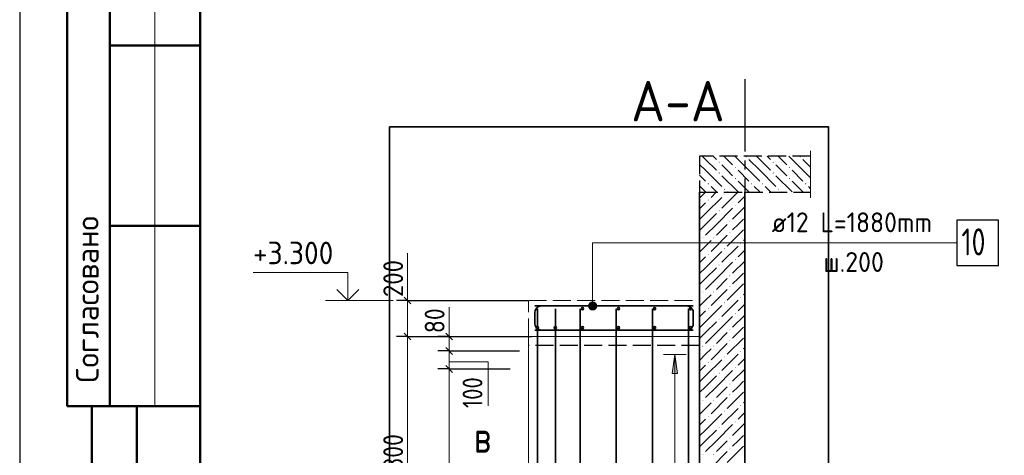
# Model space of a CAD drawing. Header units: millimetres. Extents: x 0 to 50400, y 0 to 35640.
# Tile 2 of 25: x 0 to 13105, y 10146 to 15944. Entities that reach past the tile are written whole.
import ezdxf

# ---------------------------------------------------------------- set-up
doc = ezdxf.new("R2010")
doc.units = ezdxf.units.MM
doc.linetypes.add('______2', pattern=[324, 240, -84])
doc.linetypes.add('______5', pattern=[1320, 960, -120, 120, -120])
for name, color, linetype, lineweight in [('Standard', 7, 'Continuous', 25), ('Высотные отметки', 7, 'Continuous', 25), ('ЖБ Перекрытие верхний уровень', 7, 'Continuous', 35), ('ЖБ Пилон', 7, 'Continuous', 35), ('ЖБ Стена верхний уровень', 7, 'Continuous', 35), ('Заголовок чертежа', 7, 'Continuous', 25), ('Общий02', 7, 'Continuous', 18), ('Позиционная метка линия выноска', 7, 'Continuous', 13), ('Размерная линия_ общее', 7, 'Continuous', 13), ('Сечения символ', 7, 'Continuous', 25)]:
    doc.layers.add(name, color=color, linetype=linetype, lineweight=lineweight)
for name, color, linetype, true_color in [('Оси', 7, '______5', 0x656565), ('Стена ДОП П-обр. неравн', 7, 'Continuous', 0xa0a0a0), ('Стена фоновая арматура Х1', 7, '______2', 0xa0a0a0)]:
    doc.layers.add(name, color=color, linetype=linetype, true_color=true_color)
doc.layers.add('Размерная выноска', color=7, linetype='Continuous')
doc.styles.add('ISOCPEUR', font='txt')

msp = doc.modelspace()

# ---------------------------------------------------------------- hatches: boundary and pattern name
at = {"layer": 'ЖБ Перекрытие верхний уровень', "linetype": 'Continuous', "lineweight": 18, "transparency": 33554687}
for points in [[(9302, 14047), (9309, 14055), (9317, 14047), (9309, 14039)], [(9662, 14119), (9669, 14127), (9677, 14119), (9669, 14111)], [(10022, 14047), (10029, 14055), (10037, 14047), (10029, 14039)], [(10382, 14119), (10389, 14127), (10397, 14119), (10389, 14111)], [(9302, 13903), (9309, 13911), (9317, 13903), (9309, 13895)], [(9518, 13975), (9525, 13983), (9533, 13975), (9525, 13967)], [(10022, 13903), (10029, 13911), (10037, 13903), (10029, 13895)], [(10238, 13975), (10245, 13983), (10253, 13975), (10245, 13967)], [(9158, 13759), (9165, 13767), (9173, 13759), (9165, 13751)], [(9518, 13831), (9525, 13839), (9533, 13831), (9525, 13823)], [(9734, 13759), (9741, 13767), (9749, 13759), (9741, 13751)], [(9878, 13759), (9885, 13767), (9893, 13759), (9885, 13751)], [(10238, 13831), (10245, 13839), (10253, 13831), (10245, 13823)], [(10454, 13759), (10461, 13767), (10469, 13759), (10461, 13751)], [(9374, 13687), (9381, 13695), (9389, 13687), (9381, 13679)], [(10094, 13687), (10101, 13695), (10109, 13687), (10101, 13679)]]:
    msp.add_hatch(color=7, dxfattribs=at).paths.add_polyline_path(points, flags=16)
at = {"layer": 'ЖБ Пилон', "linetype": 'Continuous', "lineweight": 18, "transparency": 33554687}
for points in [[(9159, 13543), (9165, 13549), (9171, 13543), (9165, 13537)], [(9375, 13615), (9381, 13621), (9387, 13615), (9381, 13609)], [(9303, 13399), (9309, 13405), (9315, 13399), (9309, 13393)], [(9519, 13471), (9525, 13477), (9531, 13471), (9525, 13465)], [(9447, 13255), (9453, 13261), (9459, 13255), (9453, 13249)], [(9447, 13111), (9453, 13117), (9459, 13111), (9453, 13105)], [(9087, 13039), (9093, 13045), (9099, 13039), (9093, 13033)], [(9231, 13039), (9237, 13045), (9243, 13039), (9237, 13033)], [(9375, 12895), (9381, 12901), (9387, 12895), (9381, 12889)], [(9591, 12967), (9597, 12973), (9603, 12967), (9597, 12961)], [(9159, 12823), (9165, 12829), (9171, 12823), (9165, 12817)], [(9519, 12751), (9525, 12757), (9531, 12751), (9525, 12745)], [(9303, 12679), (9309, 12685), (9315, 12679), (9309, 12673)], [(9447, 12535), (9453, 12541), (9459, 12535), (9453, 12529)], [(9087, 12319), (9093, 12325), (9099, 12319), (9093, 12313)], [(9231, 12319), (9237, 12325), (9243, 12319), (9237, 12313)], [(9447, 12391), (9453, 12397), (9459, 12391), (9453, 12385)], [(9591, 12247), (9597, 12253), (9603, 12247), (9597, 12241)], [(9159, 12103), (9165, 12109), (9171, 12103), (9165, 12097)], [(9375, 12175), (9381, 12181), (9387, 12175), (9381, 12169)], [(9303, 11959), (9309, 11965), (9315, 11959), (9309, 11953)], [(9519, 12031), (9525, 12037), (9531, 12031), (9525, 12025)], [(9447, 11815), (9453, 11821), (9459, 11815), (9453, 11809)], [(9447, 11671), (9453, 11677), (9459, 11671), (9453, 11665)], [(9087, 11599), (9093, 11605), (9099, 11599), (9093, 11593)], [(9231, 11599), (9237, 11605), (9243, 11599), (9237, 11593)], [(9591, 11527), (9597, 11533), (9603, 11527), (9597, 11521)], [(9375, 11455), (9381, 11461), (9387, 11455), (9381, 11449)], [(9159, 11383), (9165, 11389), (9171, 11383), (9165, 11377)], [(9519, 11311), (9525, 11317), (9531, 11311), (9525, 11305)], [(9303, 11239), (9309, 11245), (9315, 11239), (9309, 11233)], [(9447, 11095), (9453, 11101), (9459, 11095), (9453, 11089)], [(9087, 10879), (9093, 10885), (9099, 10879), (9093, 10873)], [(9231, 10879), (9237, 10885), (9243, 10879), (9237, 10873)], [(9447, 10951), (9453, 10957), (9459, 10951), (9453, 10945)], [(9591, 10807), (9597, 10813), (9603, 10807), (9597, 10801)], [(9159, 10663), (9165, 10669), (9171, 10663), (9165, 10657)], [(9375, 10735), (9381, 10741), (9387, 10735), (9381, 10729)], [(9303, 10519), (9309, 10525), (9315, 10519), (9309, 10513)], [(9519, 10591), (9525, 10597), (9531, 10591), (9525, 10585)], [(9447, 10375), (9453, 10381), (9459, 10375), (9453, 10369)], [(9447, 10231), (9453, 10237), (9459, 10231), (9453, 10225)], [(9087, 10159), (9093, 10165), (9099, 10159), (9093, 10153)], [(9231, 10159), (9237, 10165), (9243, 10159), (9237, 10153)]]:
    msp.add_hatch(color=7, dxfattribs=at).paths.add_polyline_path(points, flags=16)
at = {"layer": 'Общий02', "linetype": 'Continuous', "lineweight": 13, "transparency": 33554687}
msp.add_hatch(color=7, dxfattribs=at).paths.add_polyline_path([(8684, 11235), (8720, 11487), (8756, 11235)], flags=16)
at = {"layer": 'Позиционная метка линия выноска', "linetype": 'Continuous', "lineweight": 13, "transparency": 33554687}
for points in [[(7599, 12180), (7653, 12180), (7626, 12188)], [(7572, 12134), (7680, 12134), (7672, 12161)], [(7572, 12134), (7672, 12161), (7580, 12161)], [(7580, 12107), (7680, 12134), (7572, 12134)], [(7580, 12161), (7672, 12161), (7653, 12180)], [(7580, 12161), (7653, 12180), (7599, 12180)], [(7580, 12107), (7672, 12107), (7680, 12134)], [(7599, 12087), (7672, 12107), (7580, 12107)], [(7599, 12087), (7653, 12087), (7672, 12107)], [(7653, 12087), (7599, 12087), (7626, 12080)]]:
    msp.add_hatch(color=7, dxfattribs=at).paths.add_polyline_path(points)

# ---------------------------------------------------------------- linework, layer by layer
at = {"layer": 'Standard', "color": 7, "linetype": 'Continuous', "lineweight": 25, "transparency": 33554687}
msp.add_line((2400, 35040), (2400, 1270), dxfattribs=at)
at = {"layer": 'Standard', "color": 7, "linetype": 'Continuous', "lineweight": 50, "transparency": 33554687}
for p, q in [((632, 18600), (632, 10800)), ((632, 18600), (632, 10800)), ((1200, 18600), (1200, 10800)), ((2400, 15600), (1200, 15600)), ((2400, 13200), (1200, 13200)), ((0, 10800), (7, 10800)), ((632, 10800), (2400, 10800)), ((960, 600), (960, 10800)), ((960, 600), (960, 10800)), ((1560, 600), (1560, 10800))]:
    msp.add_line(p, q, dxfattribs=at)
at = {"layer": 'Standard', "color": 7, "linetype": 'Continuous', "lineweight": 13, "transparency": 33554687}
msp.add_line((1800, 18600), (1800, 10800), dxfattribs=at)
at = {"layer": 'Standard', "color": 7, "linetype": 'Continuous', "lineweight": 25, "transparency": 33554687}
msp.add_lwpolyline([(0, 0), (50400, 0), (50400, 35640), (0, 35640), (0, 0)], close=True, dxfattribs=at)
at = {"layer": 'Standard', "color": 7, "linetype": 'Continuous', "lineweight": 13, "transparency": 33554687}
msp.add_lwpolyline([(50400, 35640), (0, 35640), (0, 0), (50400, 0), (50400, 35640)], dxfattribs=at)
at = {"layer": 'Standard', "color": 7, "linetype": 'Continuous', "lineweight": 50, "transparency": 33554687}
msp.add_lwpolyline([(2400, 35040), (49800, 35040), (49800, 600), (2400, 600), (2400, 35040)], close=True, dxfattribs=at)
at = {"layer": 'Standard', "color": 254, "linetype": 'Continuous', "lineweight": 35, "true_color": 0xc4c4ff, "transparency": 33554687}
msp.add_lwpolyline([(4923, 2111), (10767, 2111), (10767, 14517), (4923, 14517), (4923, 2111)], dxfattribs=at)
at = {"layer": 'Высотные отметки', "color": 7, "linetype": 'Continuous', "lineweight": 35, "transparency": 33554687}
for q in [(4223, 12352), (4223, 12352), (4514, 12352), (4514, 12352)]:
    msp.add_line((4369, 12207), q, dxfattribs=at)
at = {"layer": 'Высотные отметки', "color": 7, "linetype": 'Continuous', "lineweight": 13, "transparency": 33554687}
msp.add_line((4969, 12207), (4069, 12207), dxfattribs=at)
msp.add_line((4969, 12207), (4069, 12207), dxfattribs=at)
msp.add_lwpolyline([(4369, 12207), (4369, 12579), (3109, 12579)], dxfattribs=at)
msp.add_lwpolyline([(4369, 12207), (4369, 12579), (3109, 12579)], dxfattribs=at)
at = {"layer": 'ЖБ Перекрытие верхний уровень', "color": 7, "linetype": '______2', "lineweight": 25, "transparency": 33554687}
for p, q in [((9050, 14127), (9050, 13647)), ((10527, 14127), (9050, 14127)), ((9650, 13647), (10527, 13647))]:
    msp.add_line(p, q, dxfattribs=at)
at = {"layer": 'ЖБ Перекрытие верхний уровень', "color": 9, "linetype": 'Continuous', "lineweight": 18, "true_color": 0xc7c7c7, "transparency": 33554687}
for p, q in [((9129, 14083), (9085, 14127)), ((9129, 14083), (9273, 13939)), ((9229, 14127), (9273, 14083)), ((9373, 14127), (9489, 14011)), ((9705, 13939), (9517, 14127)), ((9705, 14083), (9849, 13939)), ((9849, 14083), (9805, 14127)), ((9849, 14083), (9993, 13939)), ((9949, 14127), (9993, 14083)), ((10093, 14127), (10209, 14011)), ((10425, 13939), (10237, 14127)), ((10425, 14083), (10527, 13982)), ((10527, 14126), (10525, 14127)), ((9050, 14018), (9129, 13939)), ((9129, 13939), (9345, 13723)), ((9417, 13939), (9345, 14011)), ((9489, 13867), (9417, 13939)), ((9561, 13939), (9705, 13795)), ((9705, 13939), (9849, 13795)), ((9849, 13939), (10065, 13723)), ((10137, 13939), (10065, 14011)), ((10209, 13867), (10137, 13939)), ((10281, 13939), (10425, 13795)), ((10425, 13939), (10527, 13838)), ((9050, 13874), (9129, 13795)), ((9345, 13867), (9561, 13651)), ((9561, 13795), (9709, 13647)), ((10065, 13867), (10281, 13651)), ((10281, 13795), (10429, 13647)), ((9129, 13651), (9057, 13723)), ((9133, 13647), (9129, 13651)), ((9201, 13723), (9277, 13647)), ((9417, 13651), (9421, 13647)), ((9849, 13651), (9777, 13723)), ((9853, 13647), (9849, 13651)), ((9921, 13723), (9997, 13647)), ((10137, 13651), (10141, 13647)), ((10527, 13694), (10497, 13723))]:
    msp.add_line(p, q, dxfattribs=at)
at = {"layer": 'ЖБ Перекрытие верхний уровень', "color": 7, "linetype": '______2', "lineweight": 18, "transparency": 33554687}
for p, q in [((6770, 11727), (6770, 12207)), ((6770, 12207), (9050, 12207)), ((9050, 12207), (9050, 11727)), ((9050, 11727), (6770, 11727))]:
    msp.add_line(p, q, dxfattribs=at)
at = {"layer": 'ЖБ Пилон', "color": 7, "linetype": 'Continuous', "lineweight": 35, "transparency": 33554687}
for p, q in [((9050, 13647), (9050, 3903)), ((9650, 3903), (9650, 13647))]:
    msp.add_line(p, q, dxfattribs=at)
at = {"layer": 'ЖБ Пилон', "color": 253, "linetype": '______2', "lineweight": -3, "true_color": 0xababab, "transparency": 33554687}
msp.add_line((9050, 13647), (9650, 13647), dxfattribs=at)
at = {"layer": 'ЖБ Пилон', "color": 251, "linetype": 'Continuous', "lineweight": 18, "true_color": 0x494949, "transparency": 33554687}
for p, q in [((9057, 13579), (9126, 13647)), ((9270, 13647), (9201, 13579)), ((9558, 13647), (9345, 13435)), ((9129, 13507), (9050, 13428)), ((9129, 13363), (9345, 13579)), ((9650, 13596), (9561, 13507)), ((9273, 13219), (9489, 13435)), ((9650, 13452), (9489, 13291)), ((9129, 13363), (9050, 13284)), ((9273, 13363), (9129, 13219)), ((9561, 13219), (9633, 13291)), ((9129, 13219), (9050, 13140)), ((9273, 13219), (9129, 13075)), ((9417, 13219), (9273, 13075)), ((9633, 13147), (9417, 12931)), ((9489, 13147), (9561, 13219)), ((9057, 13003), (9050, 12996)), ((9129, 12931), (9201, 13003)), ((9417, 13075), (9201, 12859)), ((9650, 13020), (9633, 13003)), ((9057, 12859), (9129, 12931)), ((9129, 12643), (9345, 12859)), ((9561, 12931), (9345, 12715)), ((9650, 12876), (9561, 12787)), ((9129, 12787), (9050, 12708)), ((9273, 12499), (9489, 12715)), ((9650, 12732), (9489, 12571)), ((9129, 12643), (9050, 12564)), ((9273, 12643), (9129, 12499)), ((9129, 12499), (9050, 12420)), ((9273, 12499), (9129, 12355)), ((9417, 12499), (9273, 12355)), ((9489, 12427), (9561, 12499)), ((9561, 12499), (9633, 12571)), ((9417, 12355), (9201, 12139)), ((9633, 12427), (9417, 12211)), ((9057, 12283), (9050, 12276)), ((9057, 12139), (9129, 12211)), ((9129, 12211), (9201, 12283)), ((9561, 12211), (9345, 11995)), ((9650, 12300), (9633, 12283)), ((9129, 12067), (9050, 11988)), ((9129, 11923), (9345, 12139)), ((9650, 12156), (9561, 12067)), ((9273, 11779), (9489, 11995)), ((9650, 12012), (9489, 11851)), ((9129, 11923), (9050, 11844)), ((9273, 11923), (9129, 11779)), ((9561, 11779), (9633, 11851)), ((9129, 11779), (9050, 11700)), ((9273, 11779), (9129, 11635)), ((9417, 11779), (9273, 11635)), ((9633, 11707), (9417, 11491)), ((9489, 11707), (9561, 11779)), ((9057, 11563), (9050, 11556)), ((9129, 11491), (9201, 11563)), ((9417, 11635), (9201, 11419)), ((9650, 11580), (9633, 11563)), ((9057, 11419), (9129, 11491)), ((9129, 11203), (9345, 11419)), ((9561, 11491), (9345, 11275)), ((9650, 11436), (9561, 11347)), ((9129, 11347), (9050, 11268)), ((9273, 11059), (9489, 11275)), ((9650, 11292), (9489, 11131)), ((9129, 11203), (9050, 11124)), ((9273, 11203), (9129, 11059)), ((9129, 11059), (9050, 10980)), ((9273, 11059), (9129, 10915)), ((9417, 11059), (9273, 10915)), ((9489, 10987), (9561, 11059)), ((9561, 11059), (9633, 11131)), ((9417, 10915), (9201, 10699)), ((9633, 10987), (9417, 10771)), ((9057, 10843), (9050, 10836)), ((9057, 10699), (9129, 10771)), ((9129, 10771), (9201, 10843)), ((9561, 10771), (9345, 10555)), ((9650, 10860), (9633, 10843)), ((9129, 10627), (9050, 10548)), ((9129, 10483), (9345, 10699)), ((9650, 10716), (9561, 10627)), ((9273, 10339), (9489, 10555)), ((9650, 10572), (9489, 10411)), ((9129, 10483), (9050, 10404)), ((9273, 10483), (9129, 10339)), ((9561, 10339), (9633, 10411)), ((9129, 10339), (9050, 10260)), ((9273, 10339), (9129, 10195)), ((9417, 10339), (9273, 10195)), ((9633, 10267), (9417, 10051)), ((9489, 10267), (9561, 10339)), ((9417, 10195), (9201, 9979))]:
    msp.add_line(p, q, dxfattribs=at)
at = {"layer": 'ЖБ Стена верхний уровень', "color": 7, "linetype": 'Continuous', "lineweight": 18, "transparency": 33554687}
for p, q in [((6770, 3903), (6770, 11727)), ((9050, 11727), (6770, 11727)), ((6770, 11607), (6770, 2351))]:
    msp.add_line(p, q, dxfattribs=at)
at = {"layer": 'ЖБ Стена верхний уровень', "color": 253, "linetype": '______2', "lineweight": -3, "true_color": 0xababab, "transparency": 33554687}
msp.add_line((9050, 11607), (6770, 11607), dxfattribs=at)
at = {"layer": 'Общий02', "color": 251, "linetype": 'Continuous', "lineweight": 13, "true_color": 0x494949, "transparency": 33554687}
for p, q in [((8870, 11487), (8570, 11487)), ((8684, 11235), (8720, 11487)), ((8720, 11487), (8720, 4090)), ((8720, 11487), (8720, 11487)), ((8720, 11487), (8720, 11487)), ((8720, 11487), (8720, 11487)), ((8720, 11487), (8756, 11235)), ((8756, 11235), (8684, 11235)), ((8720, 11235), (8720, 11217))]:
    msp.add_line(p, q, dxfattribs=at)
at = {"layer": 'Оси', "color": 8, "linetype": '______5', "lineweight": -3, "transparency": 33554687}
msp.add_line((9650, 15151), (9650, 1870), dxfattribs=at)
at = {"layer": 'Позиционная метка линия выноска', "color": 7, "linetype": 'Continuous', "lineweight": 13, "transparency": 33554687}
for p, q in [((7626, 12188), (7626, 12188)), ((7572, 12134), (7572, 12134)), ((7626, 12080), (7626, 12080)), ((7680, 12134), (7680, 12134))]:
    msp.add_line(p, q, dxfattribs=at)
msp.add_lwpolyline([(7626, 12134), (7626, 12974), (12474, 12974)], dxfattribs=at)
msp.add_circle((7626, 12134), 54, dxfattribs=at)
at = {"layer": 'Размерная выноска', "color": 7, "linetype": 'Continuous', "lineweight": 13, "transparency": 33554687}
for p, q in [((10527, 14199), (10527, 13575)), ((5163, 12207), (5163, 12838)), ((5715, 11727), (5715, 12118)), ((5715, 11391), (6235, 11391)), ((6235, 11391), (6235, 10803))]:
    msp.add_line(p, q, dxfattribs=at)
at = {"layer": 'Размерная линия_ общее', "color": 7, "linetype": 'Continuous', "lineweight": -3, "transparency": 33554687}
for p, q in [((5163, 12207), (5013, 12207)), ((5163, 12207), (5313, 12207)), ((5163, 12207), (6765, 12207)), ((5163, 11727), (5013, 11727)), ((5163, 11727), (5313, 11727)), ((5163, 11727), (6817, 11727)), ((5715, 11727), (5565, 11727)), ((5715, 11727), (5865, 11727)), ((5715, 11727), (6650, 11727)), ((5715, 11535), (5565, 11535)), ((5715, 11535), (5865, 11535)), ((5715, 11535), (6650, 11535)), ((5715, 11295), (5565, 11295)), ((5715, 11295), (5865, 11295)), ((5715, 11295), (6530, 11295))]:
    msp.add_line(p, q, dxfattribs=at)
at = {"layer": 'Размерная линия_ общее', "color": 7, "linetype": 'Continuous', "lineweight": 25, "transparency": 33554687}
for p, q in [((5208, 12162), (5118, 12252)), ((5208, 11682), (5118, 11772)), ((5760, 11682), (5670, 11772)), ((5760, 11490), (5670, 11580)), ((5760, 11250), (5670, 11340))]:
    msp.add_line(p, q, dxfattribs=at)
at = {"layer": 'Размерная линия_ общее', "color": 7, "linetype": 'Continuous', "lineweight": 13, "transparency": 33554687}
for p, q in [((5163, 12207), (5163, 12297)), ((5163, 11727), (5163, 12207)), ((5715, 11727), (5715, 11817)), ((5163, 8607), (5163, 11727)), ((5715, 11535), (5715, 11727)), ((5715, 11295), (5715, 11535)), ((5715, 4095), (5715, 11295))]:
    msp.add_line(p, q, dxfattribs=at)
at = {"layer": 'Стена ДОП П-обр. неравн', "color": 7, "linetype": 'Continuous', "lineweight": 25, "transparency": 33554687}
msp.add_lwpolyline([(12474, 12674), (13026, 12674), (13026, 13274), (12474, 13274), (12474, 12674)], dxfattribs=at)
at = {"layer": 'Стена ДОП П-обр. неравн', "color": 7, "linetype": 'Continuous', "lineweight": 35, "transparency": 33554687}
for points in [[(8964, 12134), (6939, 12134), (6924, 12132), (6908, 12127), (6894, 12119), (6882, 12109), (6872, 12097), (6864, 12082), (6859, 12067), (6857, 12051), (6857, 11895), (6859, 11880), (6864, 11864), (6872, 11849), (6882, 11838), (6894, 11828), (6908, 11820), (6924, 11814), (6939, 11812), (8964, 11812)], [(6857, 12134), (8881, 12134), (8897, 12132), (8912, 12127), (8927, 12119), (8939, 12109), (8948, 12097), (8957, 12082), (8962, 12067), (8964, 12051), (8964, 11895), (8962, 11880), (8957, 11864), (8948, 11849), (8939, 11838), (8927, 11828), (8912, 11820), (8897, 11814), (8881, 11812), (6857, 11812)]]:
    msp.add_lwpolyline(points, dxfattribs=at)
at = {"layer": 'Стена фоновая арматура Х1', "color": 7, "linetype": 'Continuous', "lineweight": 35, "transparency": 33554687}
for p, q in [((6890, 3917), (6890, 12097)), ((7130, 3917), (7130, 12097)), ((7461, 3917), (7461, 12097)), ((7941, 3917), (7941, 12097)), ((8421, 3917), (8421, 12097)), ((8901, 3917), (8901, 12097)), ((6890, 3917), (6890, 11842)), ((7130, 3917), (7130, 11842)), ((7461, 3917), (7461, 11845)), ((7941, 3917), (7941, 11845)), ((8421, 3917), (8421, 11845)), ((8901, 3917), (8901, 11845))]:
    msp.add_line(p, q, dxfattribs=at)
for centre in [(7490, 12097), (7970, 12097), (8450, 12097), (8930, 12097), (6890, 11845), (7130, 11845), (7490, 11845), (7970, 11845), (8450, 11845), (8930, 11845)]:
    msp.add_circle(centre, 14.4, dxfattribs=at)

# ---------------------------------------------------------------- texts
at = {"layer": 'Standard', "color": 7, "linetype": 'Continuous', "lineweight": 50, "transparency": 33554687, "insert": (1050, 11114), "char_height": 300, "width": 2486.25, "attachment_point": 7, "rotation": 90, "style": 'ISOCPEUR'}
msp.add_mtext('\\A1;{\\fISOCPEUR|i0|b0;\\H300.000000;\\W1.000000;\\C7;Согласовано}\\P', dxfattribs=at)
at = {"layer": 'Высотные отметки', "color": 7, "linetype": 'Continuous', "lineweight": 25, "transparency": 33554687, "insert": (3105, 12689), "char_height": 300, "width": 1281.44, "attachment_point": 7, "style": 'ISOCPEUR'}
msp.add_mtext('\\W0.95;+3.300', dxfattribs=at)
at = {"layer": 'Заголовок чертежа', "color": 7, "linetype": 'Continuous', "lineweight": 50, "transparency": 33554687, "insert": (8138, 14589), "char_height": 540, "width": 1599.39, "attachment_point": 7, "style": 'ISOCPEUR'}
msp.add_mtext('\\W0.93;А-А', dxfattribs=at)
at = {"layer": 'Размерная линия_ общее', "color": 7, "linetype": 'Continuous', "lineweight": 25, "transparency": 33554687, "char_height": 264, "attachment_point": 7, "rotation": 90, "style": 'ISOCPEUR'}
for s, insert, width in [('\\W0.91;200', (5103, 12252), 674.39), ('\\W0.87;80', (5655, 11772), 484.71), ('\\W0.83;100', (6159, 10775), 610.29), ('\\W0.87;1300', (5103, 9837), 800.28)]:
    msp.add_mtext(s, dxfattribs=dict(at, insert=insert, width=width))
at = {"layer": 'Сечения символ', "color": 7, "linetype": 'Continuous', "lineweight": 35, "transparency": 33554687, "insert": (6045, 10180), "char_height": 420, "width": 456.97, "attachment_point": 7, "style": 'ISOCPEUR'}
msp.add_mtext('\\W0.78;в', dxfattribs=at)
at = {"layer": 'Стена ДОП П-обр. неравн', "color": 7, "linetype": 'Continuous', "lineweight": 13, "transparency": 33554687, "attachment_point": 7, "style": 'ISOCPEUR'}
for s, insert, char_height, width in [('\\W0.94;ø12 L=1880mm ', (10009, 13115), 264, 2525.24), ('\\W0.75;10', (12534, 12806), 360, 566.74), ('\\W0.95;ш.200 ', (10696, 12587), 264, 1154.56)]:
    msp.add_mtext(s, dxfattribs=dict(at, insert=insert, char_height=char_height, width=width))

doc.saveas('drawing.dxf')
